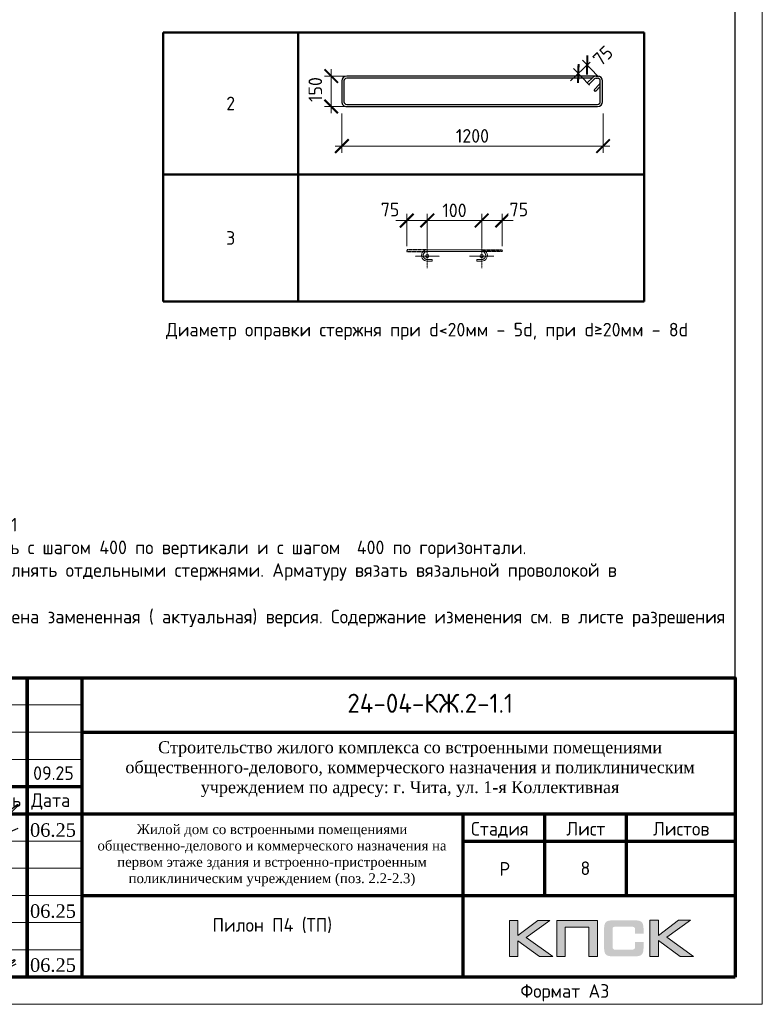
# Model space of a CAD drawing. Header units: millimetres. Extents: x 376598 to 1249954, y -318491 to -22134.
# Tile 104 of 256: x 693413 to 707053, y -317679 to -299588. Entities that reach past the tile are written whole.
import ezdxf
from ezdxf.enums import TextEntityAlignment as Align

# ---------------------------------------------------------------- set-up
doc = ezdxf.new("R2010")
doc.units = ezdxf.units.MM
doc.linetypes.add('CENTER2', pattern=[28.575, 19.05, -3.175, 3.175, -3.175])
doc.linetypes.add('GOST2.303 4', pattern=[7, 5, -2, 0])
for name, color, linetype in [('PDF _S_NET_PROFILE_AXIS', 7, 'Continuous'), ('PDF7_Text', 7, 'Continuous'), ('PDF8_Text', 7, 'Continuous'), ('Рамка печать', 7, 'Continuous'), ('ТОЛСТЫЕ_ОСНОВНЫЕ', 6, 'Continuous')]:
    doc.layers.add(name, color=color, linetype=linetype)
for name, color, linetype, lineweight in [('Арм_шпильки', 143, 'Continuous', 18), ('Выноски', 20, 'Continuous', 20), ('Каркасы ригель', 3, 'Continuous', 0), ('Осевая', 10, 'CENTER2', 20), ('подоснова', 151, 'Continuous', 5), ('поз.', 2, 'Continuous', 25), ('размер', 1, 'Continuous', 25), ('РАЗМЕРЫ', 1, 'Continuous', 9), ('Рамка', 7, 'Continuous', 70), ('Текст', 7, 'Continuous', 25), ('ТОНКИЕ', 7, 'Continuous', 9)]:
    doc.layers.add(name, color=color, linetype=linetype, lineweight=lineweight)
doc.styles.add('GOST 2.304', font='CS_Gost2304.shx')
doc.styles.add('GOST-2.304_Type-B', font='GOST_Common.ttf')
doc.styles.add('PDF Times New Roman', font='times.ttf')
doc.styles.add('style1', font='GOST_Common.ttf', dxfattribs={"height": 500})
doc.styles.add('ГОСТ', font='GOST_Common.ttf')
doc.dimstyles.new('мой', dxfattribs={"dimscale": 100, "dimtxt": 2.5, "dimasz": 2.5, "dimexe": 1.25, "dimexo": 0.625, "dimtad": 1, "dimdec": 0, "dimtxsty": 'GOST-2.304_Type-B', "dimblk": 'ARCHTICK', "dimcen": 2.5, "dimdle": 2, "dimaunit": 1, "dimadec": 1, "dimazin": 2, "dimtfac": 1, "dimtdec": 0, "dimtmove": 1, "dimatfit": 3, "dimfxl": 1, "dimtfill": 1, "dimlwd": -1, "dimlwe": -1, "dimarcsym": 0})
doc.dimstyles.new('мой 25', dxfattribs={"dimscale": 100, "dimtxt": 2.5, "dimasz": 2.5, "dimexe": 1.25, "dimexo": 0.625, "dimtad": 1, "dimdec": 0, "dimlfac": 0.5, "dimtxsty": 'GOST-2.304_Type-B', "dimblk": 'ARCHTICK', "dimcen": 2.5, "dimdle": 1.25, "dimaunit": 1, "dimadec": 1, "dimazin": 2, "dimtfac": 1, "dimtdec": 0, "dimtmove": 1, "dimatfit": 3, "dimfxl": 6, "dimfxlon": 1, "dimtfill": 1, "dimlwd": -1, "dimlwe": -1, "dimarcsym": 0})
doc.dimstyles.new('СПДС', dxfattribs={"dimscale": 100, "dimtxt": 2.5, "dimasz": 2.5, "dimexe": 1.25, "dimexo": 0, "dimtad": 1, "dimdec": 0, "dimtxsty": 'GOST-2.304_Type-B', "dimblk": 'ARCHTICK', "dimcen": 2.5, "dimdle": 2, "dimadec": 0, "dimazin": 2, "dimtfac": 0.75, "dimtdec": 0, "dimtmove": 1, "dimatfit": 3, "dimfxl": 1, "dimtolj": 1, "dimarcsym": 1})

# ---------------------------------------------------------------- blocks, each defined once
blk = doc.blocks.new('*T461')
at = {"layer": 'Выноски', "color": 0, "linetype": 'ByBlock', "lineweight": 50, "transparency": 16777216}
for p, q in [((0, 0), (8834, 0)), ((0, 0), (0, -4943)), ((2484, 0), (2484, -4943)), ((8834, 0), (8834, -4943)), ((0, -2606), (8834, -2606)), ((0, -4943), (8834, -4943))]:
    blk.add_line(p, q, dxfattribs=at)
at = {"layer": 'Выноски', "color": 0, "transparency": 16777216, "char_height": 250, "width": 2183.67, "attachment_point": 5, "style": 'GOST-2.304_Type-B'}
for s, insert in [('2', (1242, -1303)), ('3', (1242, -3774))]:
    blk.add_mtext(s, dxfattribs=dict(at, insert=insert))
blk = doc.blocks.new('*U25')
for p, q in [((-8, 0), (-7, 7.2)), ((-7, -7.2), (-8, 0)), ((-7, 7.2), (-4.2, 14)), ((-4.2, 14), (0.2, 19.8)), ((0.2, 19.8), (6, 24.2)), ((6, 24.2), (12.8, 27)), ((12.8, 27), (20, 28)), ((44, 28), (20, 28)), ((20, 20), (44, 20)), ((44, 20), (44, 28)), ((262.7, 28), (286.7, 28)), ((262.7, 20), (262.7, 28)), ((286.7, 20), (262.7, 20)), ((293.9, 27), (286.7, 28)), ((300.7, 24.2), (293.9, 27)), ((306.5, 19.8), (300.7, 24.2)), ((310.9, 14), (306.5, 19.8)), ((313.7, 7.2), (310.9, 14)), ((314.7, 0), (313.7, 7.2)), ((-4.2, -14), (-7, -7.2)), ((0.2, -19.8), (-4.2, -14)), ((6, -24.2), (0.2, -19.8)), ((12.8, -27), (6, -24.2)), ((20, -28), (12.8, -27)), ((20, -28), (286.7, -28)), ((286.7, -28), (293.9, -27)), ((293.9, -27), (300.7, -24.2)), ((300.7, -24.2), (306.5, -19.8)), ((306.5, -19.8), (310.9, -14)), ((310.9, -14), (313.7, -7.2)), ((313.7, -7.2), (314.7, 0))]:
    blk.add_line(p, q)
at = {"color": 0, "linetype": 'ByBlock', "lineweight": -2}
for p, q in [((0, 0), (0.7, 5.2)), ((0.7, 5.2), (2.7, 10)), ((2.7, 10), (5.9, 14.1)), ((5.9, 14.1), (10, 17.3)), ((10, 17.3), (14.8, 19.3)), ((14.8, 19.3), (20, 20)), ((291.8, 19.3), (286.7, 20)), ((296.7, 17.3), (291.8, 19.3)), ((300.8, 14.1), (296.7, 17.3)), ((304, 10), (300.8, 14.1)), ((306, 5.2), (304, 10)), ((306.7, 0), (306, 5.2)), ((0.7, -5.2), (0, 0)), ((2.7, -10), (0.7, -5.2)), ((5.9, -14.1), (2.7, -10)), ((10, -17.3), (5.9, -14.1)), ((14.8, -19.3), (10, -17.3)), ((20, -20), (14.8, -19.3)), ((20, -20), (286.7, -20)), ((286.7, -20), (291.8, -19.3)), ((291.8, -19.3), (296.7, -17.3)), ((296.7, -17.3), (300.8, -14.1)), ((300.8, -14.1), (304, -10)), ((304, -10), (306, -5.2)), ((306, -5.2), (306.7, 0))]:
    blk.add_line(p, q, dxfattribs=at)
at = {"style": 'GOST 2.304', "oblique": 15, "flags": 9}
for tag, p in [('ДИАМЕТР', (117.8, -62.2)), ('ДЛИНА', (118.1, -72.5)), ('ПОЗИЦИЯ', (118, -56.6)), ('КЛАСС', (118, -67.8)), ('МАССА', (118.7, -78.2))]:
    blk.add_attdef(tag, p, '', height=2.5, dxfattribs=at)
blk = doc.blocks.new('_ArchTick')
at = {"color": 0, "linetype": 'ByBlock', "const_width": 0.15}
blk.add_lwpolyline([(-0.5, -0.5), (0.5, 0.5)], dxfattribs=at)
blk = doc.blocks.new('*D447')
at = {"layer": 'DEFPOINTS', "color": 0, "lineweight": 0, "transparency": 16777216}
for p in [(701899, -303278), (700899, -303816), (701899, -303815)]:
    blk.add_point(p, dxfattribs=at)
at = {"layer": 'РАЗМЕРЫ', "color": 0, "linetype": 'Continuous', "transparency": 16777216}
for p, q in [((700899, -303753), (700899, -303153)), ((701899, -303752), (701899, -303153)), ((700699, -303278), (702099, -303278))]:
    blk.add_line(p, q, dxfattribs=at)
at = {"layer": 'РАЗМЕРЫ', "color": 0, "transparency": 16777216, "xscale": 250, "yscale": 250, "zscale": 250, "rotation": 180}
blk.add_blockref('_ArchTick', (700899, -303278), dxfattribs=at)
at = {"layer": 'РАЗМЕРЫ', "color": 0, "transparency": 16777216, "xscale": 250, "yscale": 250, "zscale": 250}
blk.add_blockref('_ArchTick', (701899, -303278), dxfattribs=at)
at = {"layer": 'РАЗМЕРЫ', "color": 0, "lineweight": 0, "transparency": 16777216, "insert": (701399, -303091), "char_height": 250, "attachment_point": 5, "style": 'GOST-2.304_Type-B', "bg_fill": 3, "box_fill_scale": 1.1, "bg_fill_color": 256, "bg_fill_true_color": 13158600, "bg_fill_transparency": 0}
blk.add_mtext('100', dxfattribs=at)
blk = doc.blocks.new('*D462')
at = {"layer": 'DEFPOINTS', "color": 0, "lineweight": 0}
for p in [(700523, -303278), (700523, -303815), (700899, -303816)]:
    blk.add_point(p, dxfattribs=at)
at = {"layer": 'РАЗМЕРЫ', "color": 0, "linetype": 'Continuous'}
for p, q in [((700523, -303752), (700523, -303153)), ((700899, -303753), (700899, -303153)), ((701099, -303278), (700323, -303278))]:
    blk.add_line(p, q, dxfattribs=at)
at = {"layer": 'РАЗМЕРЫ', "color": 0, "xscale": 250, "yscale": 250, "zscale": 250, "rotation": 180}
blk.add_blockref('_ArchTick', (700523, -303278), dxfattribs=at)
at = {"layer": 'РАЗМЕРЫ', "color": 0, "xscale": 250, "yscale": 250, "zscale": 250}
blk.add_blockref('_ArchTick', (700899, -303278), dxfattribs=at)
at = {"layer": 'РАЗМЕРЫ', "color": 0, "lineweight": 0, "insert": (700216, -303076), "char_height": 250, "attachment_point": 5, "style": 'GOST-2.304_Type-B', "bg_fill": 3, "box_fill_scale": 1.1, "bg_fill_color": 256, "bg_fill_true_color": 13158600, "bg_fill_transparency": 0}
blk.add_mtext('75', dxfattribs=at)
blk = doc.blocks.new('*D463')
at = {"layer": 'DEFPOINTS', "color": 0, "lineweight": 0}
for p in [(702275, -303278), (701899, -303816), (702275, -303815)]:
    blk.add_point(p, dxfattribs=at)
at = {"layer": 'РАЗМЕРЫ', "color": 0, "linetype": 'Continuous'}
for p, q in [((701899, -303753), (701899, -303153)), ((702275, -303752), (702275, -303153)), ((701699, -303278), (702475, -303278))]:
    blk.add_line(p, q, dxfattribs=at)
at = {"layer": 'РАЗМЕРЫ', "color": 0, "xscale": 250, "yscale": 250, "zscale": 250, "rotation": 180}
blk.add_blockref('_ArchTick', (701899, -303278), dxfattribs=at)
at = {"layer": 'РАЗМЕРЫ', "color": 0, "xscale": 250, "yscale": 250, "zscale": 250}
blk.add_blockref('_ArchTick', (702275, -303278), dxfattribs=at)
at = {"layer": 'РАЗМЕРЫ', "color": 0, "lineweight": 0, "insert": (702581, -303076), "char_height": 250, "attachment_point": 5, "style": 'GOST-2.304_Type-B', "bg_fill": 3, "box_fill_scale": 1.1, "bg_fill_color": 256, "bg_fill_true_color": 13158600, "bg_fill_transparency": 0}
blk.add_mtext('75', dxfattribs=at)
blk = doc.blocks.new('*U26')
at = {"color": 0, "linetype": 'ByBlock', "lineweight": -2}
for p, q in [((108.8, 1198.9), (12.5, 1198.9)), ((108.8, 1188.9), (12.5, 1188.9)), ((38.8, 1188.9), (60.9, 1166.9)), ((-10, 1176.4), (-10, 12.5)), ((-10, 1169.4), (-10, 1176.4)), ((22, 1128), (-3.4, 1153.5)), ((0, 1169.4), (0, 1176.4)), ((0, 1150.1), (0, 12.5)), ((3.7, 1160.6), (29.1, 1135.1)), ((53.8, 1159.8), (28.3, 1185.2)), ((60.9, 1166.9), (53.8, 1159.8)), ((121.3, 12.5), (121.3, 1176.4)), ((131.3, 12.5), (131.3, 1176.4)), ((29.1, 1135.1), (22, 1128)), ((12.5, 0), (108.8, 0)), ((12.5, -10), (108.8, -10))]:
    blk.add_line(p, q, dxfattribs=at)
for centre, radius, start, end in [((12.5, 1176.4), 22.5, 90, 180), ((12.5, 1176.4), 12.5, 90, 180), ((19.5, 1176.4), 12.5, 45, 90), ((108.8, 1176.4), 22.5, 0, 90), ((108.8, 1176.4), 12.5, 0, 90), ((12.5, 1169.4), 22.5, 180, 225), ((12.5, 1169.4), 12.5, 180, 225), ((12.5, 12.5), 22.5, 180, 270), ((12.5, 12.5), 12.5, 180, 270), ((108.8, 12.5), 12.5, 270, 0), ((108.8, 12.5), 22.5, 270, 0)]:
    blk.add_arc(centre, radius, start, end, dxfattribs=at)
at = {"style": 'GOST 2.304', "oblique": 15, "flags": 9}
for tag, p in [('ДИАМЕТР', (-52.8, -63)), ('КЛАСС', (-53, -68.7)), ('ДЛИНА', (-52.5, -73.8)), ('ПОЗИЦИЯ', (-52.3, -58)), ('МАССА', (-52.3, -78.3))]:
    blk.add_attdef(tag, p, '', height=2.5, dxfattribs=at)
blk = doc.blocks.new('*D460')
at = {"layer": 'DEFPOINTS', "color": 0, "lineweight": 0, "transparency": 16777216}
for p in [(699330, -300956), (704129, -301094), (699330, -301910)]:
    blk.add_point(p, dxfattribs=at)
at = {"layer": 'РАЗМЕРЫ', "color": 0, "linetype": 'Continuous', "transparency": 16777216}
for p, q in [((699330, -301310), (699330, -302035)), ((704129, -301310), (704129, -302035)), ((704254, -301910), (699205, -301910))]:
    blk.add_line(p, q, dxfattribs=at)
at = {"layer": 'РАЗМЕРЫ', "color": 0, "transparency": 16777216, "xscale": 250, "yscale": 250, "zscale": 250, "rotation": 180}
blk.add_blockref('_ArchTick', (699330, -301910), dxfattribs=at)
at = {"layer": 'РАЗМЕРЫ', "color": 0, "transparency": 16777216, "xscale": 250, "yscale": 250, "zscale": 250}
blk.add_blockref('_ArchTick', (704129, -301910), dxfattribs=at)
at = {"layer": 'РАЗМЕРЫ', "color": 0, "lineweight": 0, "transparency": 16777216, "insert": (701729, -301723), "char_height": 250, "attachment_point": 5, "style": 'GOST-2.304_Type-B', "bg_fill": 3, "box_fill_scale": 1.1, "bg_fill_color": 256, "bg_fill_true_color": 13158600, "bg_fill_transparency": 0}
blk.add_mtext('1200', dxfattribs=at)
blk = doc.blocks.new('*D468')
at = {"layer": 'DEFPOINTS', "color": 0, "lineweight": 0, "transparency": 16777216}
for p in [(699135, -300624), (700645, -300624), (700299, -301183)]:
    blk.add_point(p, dxfattribs=at)
at = {"layer": 'РАЗМЕРЫ', "color": 0, "linetype": 'Continuous', "transparency": 16777216}
for p, q in [((699735, -300624), (699010, -300624)), ((699135, -301308), (699135, -300499)), ((699735, -301183), (699010, -301183))]:
    blk.add_line(p, q, dxfattribs=at)
at = {"layer": 'РАЗМЕРЫ', "color": 0, "lineweight": 0, "transparency": 16777216, "insert": (698843, -300872), "char_height": 250, "attachment_point": 5, "rotation": 90, "style": 'GOST-2.304_Type-B', "bg_fill": 3, "box_fill_scale": 1.1, "bg_fill_color": 256, "bg_fill_true_color": 13158600, "bg_fill_transparency": 0}
blk.add_mtext('150', dxfattribs=at)
at = {"layer": 'РАЗМЕРЫ', "color": 0, "transparency": 16777216, "xscale": 250, "yscale": 250, "zscale": 250}
for p, rotation in [((699135, -300624), 90), ((699135, -301183), 270)]:
    blk.add_blockref('_ArchTick', p, dxfattribs=dict(at, rotation=rotation))
blk = doc.blocks.new('*U56')
at = {"layer": 'ТОЛСТЫЕ_ОСНОВНЫЕ', "color": 6}
blk.add_lwpolyline([(20, 5), (415, 5), (415, 292), (20, 292)], close=True, dxfattribs=at)
at = {"layer": 'ТОНКИЕ'}
blk.add_lwpolyline([(0, 0), (420, 0), (420, 297), (0, 297)], close=True, dxfattribs=at)
at = {"layer": 'Текст', "style": 'style1'}
blk.add_text('Формат А3', height=2.5, dxfattribs=at).set_placement((375.57, 1.2))
blk = doc.blocks.new('11')
at = {"layer": 'Выноски'}
for p, q in [((47962, 66737), (47989, 66781)), ((47989, 66781), (48016, 66806)), ((48016, 66806), (48038, 66823)), ((48038, 66823), (48060, 66786)), ((48060, 66786), (48058, 66769)), ((47885, 66608), (47944, 66700)), ((47944, 66700), (47962, 66737))]:
    blk.add_line(p, q, dxfattribs=at)
blk.add_lwpolyline([(47863, 66761), (47937, 66865), (47843, 66458), (47885, 66564), (47905, 66616), (47954, 66628), (47979, 66606), (47957, 66539), (47937, 66487), (47947, 66458), (47991, 66470), (48051, 66611), (48041, 66569), (48023, 66505), (48023, 66448), (48065, 66448), (48090, 66529), (48110, 66608), (48043, 66369), (47972, 66275), (47954, 66344), (47991, 66389), (48078, 66431), (48142, 66470), (48154, 66441), (48204, 66512), (48246, 66606), (48209, 66455), (48204, 66418), (48295, 66574), (48265, 66463), (48265, 66455), (48312, 66453), (48342, 66529), (48347, 66584), (48337, 66465), (48349, 66453), (48401, 66569), (48443, 66616), (48461, 66678), (48466, 66727), (48436, 66811), (48399, 66754), (48399, 66618), (48389, 66549), (48374, 66507), (48416, 66564), (48441, 66576), (48451, 66524), (48433, 66482), (48419, 66453), (48424, 66428), (48458, 66421)], dxfattribs=at)
blk = doc.blocks.new('яяя')
at = {"lineweight": 30}
for points in [[(345424, 110432), (345425, 110410), (345424, 110397), (345417, 110379), (345406, 110350), (345390, 110319), (345357, 110275), (345310, 110221), (345265, 110176), (345198, 110110), (345161, 110077), (345133, 110066), (345116, 110066), (345102, 110075), (345090, 110091), (345082, 110115), (345074, 110146), (345066, 110182), (345064, 110206), (345067, 110234), (345077, 110278), (345095, 110320), (345114, 110361), (345134, 110395), (345159, 110428), (345195, 110469), (345228, 110506), (345284, 110560), (345331, 110595), (345379, 110625), (345435, 110648), (345486, 110670), (345532, 110686), (345573, 110696), (345605, 110698), (345621, 110695), (345635, 110687), (345648, 110671), (345656, 110649), (345659, 110625), (345659, 110583), (345656, 110553), (345647, 110523), (345635, 110489), (345387, 110033), (345349, 109985), (345311, 109948), (345247, 109889), (345209, 109858), (345192, 109844), (345180, 109837), (345157, 109833), (345150, 109835), (345140, 109842), (345135, 109856), (345138, 109881), (345148, 109892), (345183, 109930), (345267, 110024), (345343, 110105), (345455, 110213), (345617, 110343), (345775, 110456), (345811, 110526), (345838, 110607), (345890, 110740), (345902, 110771), (345698, 110295), (345672, 110226), (345626, 110132), (345572, 110032), (345518, 109953), (345481, 109918), (345497, 110001), (345567, 110147), (345655, 110301), (345760, 110442)], [(345481, 109918), (345476, 109896), (345475, 109874), (345485, 109861), (345506, 109866), (345539, 109891), (345632, 109983), (345968, 110450), (346022, 110527), (346029, 110560), (346027, 110579), (346026, 110590), (346010, 110605), (345993, 110609), (345975, 110601), (345962, 110584), (345954, 110562), (345857, 110421), (345783, 110292), (345741, 110183), (345701, 110079), (345665, 109985), (345660, 109952), (345666, 109929), (345669, 109915), (345682, 109910), (345702, 109914), (345735, 109941), (345846, 110007), (346065, 110160), (346075, 110193), (346070, 110217), (346066, 110236), (346052, 110241), (346030, 110241), (346007, 110228), (345978, 110203), (345960, 110164), (345892, 110010), (345895, 109986), (345904, 109966), (345925, 109964), (345969, 109968), (346045, 110000), (346218, 110114), (346261, 110154), (346280, 110184), (346282, 110210), (346278, 110225), (346263, 110229), (346241, 110222), (346220, 110198), (346162, 110049), (345989, 109904), (345932, 109849), (345906, 109805), (345891, 109739), (345890, 109690), (345899, 109652), (345924, 109647), (345956, 109655), (345980, 109674), (346058, 109838), (346158, 110046), (346261, 110098), (346314, 110120), (346292, 110079), (346269, 110036), (346261, 110008), (346267, 109998), (346293, 109998), (346363, 110039), (346445, 110095), (346421, 110068), (346414, 110040), (346407, 110011), (346416, 109990), (346466, 109972), (346509, 109977), (346574, 109984), (347172, 110293)], [(346586, 109971), (346543, 109917), (346509, 109873), (346489, 109825), (346475, 109767), (346472, 109710), (346478, 109675), (346485, 109641), (346501, 109621), (346517, 109602), (346542, 109589), (346568, 109592), (346605, 109620), (346680, 109731), (346736, 109842), (346865, 110115), (346962, 110290), (346969, 110318), (346979, 110360), (347013, 110403), (347056, 110434), (347091, 110450), (347109, 110450), (347121, 110434), (347115, 110405), (347072, 110355), (347012, 110307), (346924, 110222)]]:
    blk.add_lwpolyline(points, dxfattribs=at)
blk = doc.blocks.new('штамп кж1.1')
at = {"layer": 'Рамка печать', "lineweight": 20}
h = blk.add_hatch(color=0, dxfattribs=at)
h.paths.add_polyline_path([(419458, -85094), (419234, -85094), (418867, -85370), (418867, -85094), (418712, -85094), (418712, -85757), (418867, -85757), (418867, -85466), (419264, -85757), (419512, -85757), (419019, -85406)])
h.paths.add_polyline_path([(419737, -85219), (420175, -85219), (420175, -85757), (420329, -85757), (420329, -85094), (420165, -85094), (419583, -85094), (419583, -85251), (419583, -85757), (419737, -85757)])
h.paths.add_polyline_path([(421451, -85091), (421295, -85091), (421295, -85754), (421451, -85754), (421451, -85462), (421847, -85754), (422095, -85754), (421602, -85403), (422041, -85091), (421818, -85091), (421451, -85367)])
blk.add_hatch(color=204, dxfattribs=at).paths.add_polyline_path([(421166, -85165), (421164, -85157), (421161, -85151), (421158, -85145), (421154, -85139), (421151, -85134), (421147, -85129), (421143, -85124), (421139, -85120), (421133, -85117), (421128, -85113), (421122, -85109), (421115, -85107), (421108, -85104), (421100, -85101), (421093, -85099), (421075, -85096), (421056, -85093), (421035, -85092), (421012, -85091), (420617, -85091), (420594, -85092), (420573, -85093), (420553, -85096), (420536, -85099), (420528, -85102), (420521, -85104), (420514, -85107), (420508, -85110), (420502, -85113), (420496, -85117), (420491, -85120), (420486, -85124), (420482, -85129), (420478, -85134), (420474, -85139), (420471, -85145), (420468, -85151), (420466, -85158), (420463, -85165), (420461, -85172), (420457, -85188), (420455, -85206), (420453, -85226), (420453, -85248), (420453, -85596), (420453, -85618), (420455, -85638), (420457, -85656), (420461, -85673), (420463, -85680), (420466, -85687), (420468, -85694), (420471, -85700), (420474, -85705), (420478, -85711), (420482, -85716), (420486, -85720), (420491, -85725), (420496, -85728), (420502, -85731), (420508, -85735), (420514, -85738), (420521, -85740), (420528, -85743), (420536, -85745), (420553, -85749), (420573, -85751), (420594, -85753), (420617, -85754), (421012, -85754), (421035, -85753), (421056, -85752), (421075, -85749), (421092, -85746), (421100, -85743), (421108, -85741), (421115, -85738), (421122, -85735), (421128, -85732), (421133, -85728), (421139, -85725), (421143, -85720), (421147, -85716), (421151, -85711), (421154, -85706), (421158, -85700), (421161, -85694), (421164, -85688), (421166, -85680), (421169, -85673), (421172, -85656), (421175, -85639), (421176, -85618), (421177, -85596), (421177, -85487), (421022, -85487), (421022, -85576), (421022, -85582), (421021, -85588), (421020, -85594), (421019, -85599), (421017, -85604), (421015, -85608), (421012, -85612), (421008, -85616), (421005, -85619), (421001, -85622), (420996, -85624), (420991, -85626), (420987, -85627), (420981, -85628), (420974, -85628), (420968, -85629), (420649, -85629), (420644, -85628), (420639, -85628), (420635, -85626), (420631, -85624), (420627, -85621), (420624, -85618), (420620, -85615), (420617, -85611), (420615, -85607), (420613, -85603), (420611, -85598), (420609, -85593), (420607, -85584), (420607, -85574), (420607, -85256), (420607, -85250), (420607, -85245), (420609, -85240), (420610, -85235), (420611, -85231), (420613, -85228), (420616, -85225), (420619, -85221), (420622, -85218), (420626, -85216), (420630, -85214), (420634, -85212), (420639, -85211), (420643, -85210), (420649, -85210), (420654, -85210), (420968, -85210), (420974, -85210), (420981, -85210), (420986, -85212), (420991, -85213), (420996, -85215), (421000, -85217), (421004, -85220), (421008, -85223), (421011, -85227), (421014, -85231), (421017, -85235), (421019, -85240), (421020, -85245), (421021, -85250), (421022, -85257), (421022, -85263), (421022, -85336), (421177, -85336), (421177, -85248), (421176, -85226), (421175, -85206), (421172, -85188), (421168, -85172)])
at = {"layer": 'PDF _S_NET_PROFILE_AXIS', "lineweight": 30, "elevation": 0}
blk.add_lwpolyline([(409123, -83320), (409140, -83299), (409161, -83282), (409174, -83265), (409208, -83231), (409216, -83227), (409221, -83219), (409229, -83214), (409238, -83206), (409259, -83189), (409276, -83176), (409288, -83172), (409297, -83172), (409297, -83176), (409293, -83185), (409280, -83198), (409191, -83274), (409174, -83282), (409157, -83299), (409106, -83329), (409085, -83341), (409060, -83358), (409055, -83363), (409051, -83363), (409060, -83358), (409072, -83350), (409077, -83350), (409081, -83346), (409077, -83350), (409072, -83354), (409064, -83358), (409047, -83371), (409030, -83380), (409013, -83397), (408971, -83426), (408933, -83460), (408890, -83502), (408878, -83515), (408873, -83524), (408865, -83528), (408857, -83540), (408840, -83562), (408827, -83583), (408818, -83600), (408797, -83625), (408772, -83646), (408717, -83701), (408683, -83727), (408666, -83735), (408653, -83744), (408628, -83752), (408603, -83752), (408594, -83744), (408590, -83731), (408586, -83706), (408586, -83680), (408590, -83667), (408598, -83655), (408611, -83642), (408636, -83629), (408645, -83621), (408662, -83612), (408683, -83600), (408696, -83595), (408708, -83583), (408725, -83574), (408742, -83562), (408785, -83536), (408831, -83507), (408873, -83481), (408912, -83456), (408928, -83443), (408941, -83435), (408954, -83430), (408962, -83422), (408962, -83426), (408954, -83430), (408950, -83435), (408937, -83443), (408920, -83456), (408882, -83477), (408797, -83532), (408755, -83557), (408721, -83574), (408708, -83583), (408696, -83587), (408687, -83591), (408679, -83591), (408666, -83595), (408658, -83591), (408653, -83587), (408653, -83570), (408658, -83557), (408658, -83545), (408662, -83528), (408674, -83502), (408691, -83477), (408700, -83468), (408704, -83460), (408717, -83456), (408751, -83439), (408763, -83439), (408772, -83435), (408785, -83430), (408848, -83418), (408873, -83405), (408895, -83397), (408933, -83380), (408954, -83371), (408975, -83358), (408992, -83346), (409005, -83333), (409039, -83308), (409064, -83295), (409077, -83286), (409094, -83274), (409127, -83244), (409144, -83231), (409153, -83223), (409157, -83223), (409149, -83240), (409123, -83265), (409111, -83274), (409077, -83299), (409064, -83308), (409051, -83320), (409026, -83350), (409013, -83363), (409009, -83371), (408992, -83392), (408979, -83401), (408967, -83418), (408962, -83422), (408962, -83426), (408958, -83430), (408950, -83435), (408937, -83447), (408916, -83473), (408903, -83485), (408890, -83502), (408882, -83515), (408873, -83524), (408869, -83528), (408873, -83524), (408878, -83524), (408873, -83528), (408865, -83549), (408857, -83553), (408852, -83562), (408848, -83566), (408823, -83617), (408823, -83629), (408818, -83638), (408823, -83642), (408827, -83642), (408840, -83629), (408852, -83621), (408907, -83566), (408941, -83540), (408954, -83528), (408967, -83524), (408971, -83515), (408984, -83502), (408988, -83494), (408996, -83494), (408996, -83498), (408979, -83515), (408962, -83536), (408937, -83557), (408924, -83566), (408912, -83579), (408907, -83579), (408899, -83583), (408895, -83591), (408895, -83612), (408899, -83617), (408907, -83617), (408920, -83608), (408937, -83591), (408945, -83579), (408954, -83570), (408979, -83540), (408996, -83524), (409005, -83511), (409017, -83507), (409022, -83502), (409026, -83502), (409013, -83515), (409005, -83528), (408992, -83536), (408971, -83562), (408954, -83583), (408945, -83591), (408941, -83600), (408937, -83612), (408937, -83625), (408941, -83629), (408954, -83634), (408958, -83629), (408967, -83612), (408979, -83600), (409000, -83583), (409009, -83574), (409022, -83574), (409026, -83583), (409026, -83608), (409030, -83608), (409039, -83604), (409051, -83595), (409077, -83570), (409085, -83557), (409089, -83553), (409089, -83549), (409085, -83549), (409081, -83553), (409072, -83557), (409047, -83574), (409017, -83595), (408979, -83621), (408971, -83625), (408958, -83629), (408950, -83638), (408933, -83663), (408924, -83684), (408903, -83722), (408886, -83765), (408865, -83811), (408848, -83862), (408840, -83883), (408827, -83909), (408827, -83921), (408831, -83921), (408835, -83917), (408840, -83909), (408848, -83896), (408852, -83888), (408861, -83875), (408886, -83841), (408903, -83816), (408924, -83782), (408954, -83748), (408984, -83706), (409043, -83625), (409077, -83583), (409106, -83545), (409132, -83511), (409157, -83481), (409174, -83456), (409195, -83430), (409229, -83388), (409263, -83350), (409305, -83308), (409394, -83214), (409441, -83172), (409479, -83130), (409517, -83092), (409551, -83062), (409580, -83037), (409606, -83016), (409627, -82999), (409644, -82986), (409657, -82977), (409665, -82969), (409674, -82969), (409674, -82965), (409682, -82960), (409682, -82982), (409674, -82994), (409665, -83003), (409661, -83011), (409563, -83109), (409538, -83138), (409504, -83168), (409318, -83354), (409242, -83422), (409187, -83477), (409178, -83490), (409170, -83498), (409161, -83502), (409157, -83507), (409157, -83511), (409161, -83511), (409170, -83507), (409182, -83494), (409212, -83477), (409225, -83464), (409238, -83460), (409246, -83452), (409263, -83443), (409276, -83443), (409276, -83452), (409267, -83468), (409259, -83481), (409242, -83502), (409238, -83515), (409233, -83524), (409229, -83528), (409229, -83532), (409238, -83540), (409242, -83536), (409246, -83536), (409254, -83532), (409267, -83524), (409318, -83485), (409356, -83460), (409381, -83452), (409386, -83452), (409390, -83456), (409390, -83494), (409394, -83507), (409398, -83515), (409407, -83519), (409415, -83515), (409424, -83515), (409449, -83507), (409492, -83490), (409521, -83477), (409551, -83460), (409593, -83443), (409635, -83422), (409690, -83397)], dxfattribs=at)
at = {"layer": 'Рамка', "color": 7}
for p, q in [((405358, -83134), (405358, -80634)), ((407358, -83134), (407358, -80634)), ((410858, -81634), (422858, -81634)), ((404358, -82634), (410858, -82634)), ((404358, -83134), (422858, -83134)), ((419358, -83134), (419358, -84634)), ((420858, -83134), (420858, -84634)), ((417858, -83634), (422858, -83634)), ((417858, -83634), (422858, -83634)), ((410858, -84634), (422858, -84634))]:
    blk.add_line(p, q, dxfattribs=at)
at = {"layer": 'Рамка'}
for p, q in [((406358, -86134), (406358, -80634)), ((408358, -86134), (408358, -80634)), ((408358, -80634), (408358, -86134)), ((409858, -80634), (409858, -86134)), ((409858, -86134), (409858, -80634)), ((410858, -80634), (410858, -86134)), ((417858, -83134), (417858, -86134))]:
    blk.add_line(p, q, dxfattribs=at)
at = {"layer": 'Рамка', "color": 7, "lineweight": 15}
for p, q in [((404358, -81134), (410858, -81134)), ((404358, -81634), (410858, -81634)), ((404358, -82134), (410858, -82134)), ((404358, -83634), (410858, -83634)), ((404358, -84134), (410858, -84134)), ((404358, -84634), (410858, -84634)), ((404358, -85134), (410858, -85134)), ((404358, -85634), (410858, -85634))]:
    blk.add_line(p, q, dxfattribs=at)
at = {"layer": 'Рамка'}
blk.add_lwpolyline([(422858, -86134), (404358, -86134), (404358, -80634), (422858, -80634)], close=True, dxfattribs=at)
at = {"layer": 'Рамка печать', "color": 0, "lineweight": 20}
for points in [[(418712, -85757), (418712, -85094), (418867, -85094), (418867, -85370), (419234, -85094), (419458, -85094), (419019, -85406), (419512, -85757), (419264, -85757), (418867, -85466), (418867, -85757), (418712, -85757)], [(419737, -85757), (419737, -85219), (420175, -85219), (420175, -85757), (420329, -85757), (420329, -85094), (420165, -85094), (419583, -85094), (419583, -85251), (419583, -85757), (419737, -85757)], [(421295, -85754), (421295, -85091), (421451, -85091), (421451, -85367), (421818, -85091), (422041, -85091), (421602, -85403), (422095, -85754), (421847, -85754), (421451, -85462), (421451, -85754), (421295, -85754)]]:
    blk.add_lwpolyline(points, close=True, dxfattribs=at)
at = {"color": 2, "lineweight": 60, "xscale": 0.5, "yscale": 0.5, "zscale": 0.5}
blk.add_blockref('яяя', (236070, -141038), dxfattribs=at)
at = {"layer": 'Выноски', "color": 0}
blk.add_blockref('11', (360773, -151499), dxfattribs=at)
at = {"layer": 'PDF7_Text', "char_height": 248, "attachment_point": 7, "style": 'PDF Times New Roman'}
for s, insert in [('Патрушев', (406387, -83634)), ('06.25', (409908, -83561)), ('06.25', (409908, -85050)), ('Жукова', (406466, -86056)), ('06.25', (409908, -86042))]:
    blk.add_mtext(s, dxfattribs=dict(at, insert=insert))
at = {"layer": 'PDF7_Text', "insert": (410912, -84467), "char_height": 180, "width": 6881.02, "attachment_point": 7, "style": 'PDF Times New Roman'}
blk.add_mtext('\\pxqc;Жилой дом со встроенными помещениями общественно-делового и коммерческого назначения на первом этаже здания и встроенно-пристроенным поликлиническим учреждением (поз. 2.2-2.3)', dxfattribs=at)
at = {"layer": 'PDF7_Text', "insert": (406426, -85084), "char_height": 247.95, "attachment_point": 7, "style": 'PDF Times New Roman'}
blk.add_mtext_dynamic_manual_height_columns('{\\C256;Куликов}', width=2000, gutter_width=1250, heights=[0], dxfattribs=at)
at = {"layer": 'PDF8_Text', "char_height": 248, "attachment_point": 7, "style": 'PDF Times New Roman'}
for s, insert in [('ГИП', (404451, -83561)), ('Исполнит.', (404432, -85007)), ('Н.контр.', (404445, -86056))]:
    blk.add_mtext(s, dxfattribs=dict(at, insert=insert))
at = {"layer": 'Текст', "color": 7, "style": 'ГОСТ'}
blk.add_text('24-04-КЖ.2-1.1', height=350, dxfattribs=at).set_placement((417259, -81103), align=Align.MIDDLE_CENTER)
for s, p in [('Изм.', (404522, -82993)), ('Лист', (406493, -82996)), ('N док.', (407423, -82993)), ('Подпись', (408507, -83008)), ('Дата', (409929, -83008)), ('Стадия', (418009, -83534)), ('Лист', (419758, -83534)), ('Листов', (421350, -83534)), ('Р', (418530, -84272))]:
    blk.add_text(s, height=250, dxfattribs=at).set_placement(p)
at = {"layer": 'Текст', "color": 7, "style": 'ГОСТ', "width": 0.9}
blk.add_text('Кол.уч.', height=250, dxfattribs=at).set_placement((405423, -82992))
at = {"layer": 'Текст', "color": 7, "insert": (411117, -81801), "char_height": 220, "attachment_point": 1, "style": 'ГОСТ'}
blk.add_mtext_dynamic_manual_height_columns('\\pxqc;{\\fTimes New Roman|b0|i0|c204|p18;\\C256;Строительство жилого комплекса со встроенными помещениями общественного-делового, коммерческого назначения и поликлиническим учреждением по адресу: г. Чита, ул. 1-я Коллективная}', width=11543.07, gutter_width=12.5, heights=[0], dxfattribs=at)
blk = doc.blocks.new('*T469')
at = {"layer": 'Каркасы ригель', "color": 0, "linetype": 'ByBlock', "lineweight": -2, "transparency": 16777216}
for p, q in [((0, 0), (1500, 0)), ((0, -1000), (1500, -1000))]:
    blk.add_line(p, q, dxfattribs=at)
at = {"layer": 'Каркасы ригель', "color": 0, "linetype": 'ByBlock', "lineweight": 50, "transparency": 16777216}
for p, q in [((0, 0), (0, -1000)), ((1500, 0), (1500, -1000))]:
    blk.add_line(p, q, dxfattribs=at)
at = {"layer": 'Каркасы ригель', "color": 0, "linetype": 'Continuous', "lineweight": 0, "transparency": 16777216, "insert": (750, -500), "char_height": 250, "width": 1000, "attachment_point": 5, "style": 'ГОСТ'}
blk.add_mtext('8', dxfattribs=at)

msp = doc.modelspace()

# ---------------------------------------------------------------- linework, layer by layer
at = {"layer": 'Осевая', "ltscale": 0.1}
for p, q in [((701122.8, -303931.4), (700674.5, -303931.4)), ((702122.7, -303931.4), (701674.5, -303931.4))]:
    msp.add_line(p, q, dxfattribs=at)

# ---------------------------------------------------------------- block references
for name, p in [('*T461', (696046.5, -299824.3)), ('*T469', (703053, -314678.9))]:
    msp.add_blockref(name, p)
at = {"lineweight": 30, "xscale": 3.959999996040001, "yscale": 3.959999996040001, "zscale": 3.959999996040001, "rotation": 269.9999999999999}
msp.add_blockref('*U26', (699369.5, -300663.6), dxfattribs=at)
at = {"layer": 'Арм_шпильки', "color": 3, "xscale": 3.75, "yscale": 3.75, "zscale": 3.75, "rotation": 180}
msp.add_blockref('*U25', (701973.6, -303919.8), dxfattribs=at)
at = {"layer": 'размер'}
msp.add_blockref('штамп кж1.1', (283694.7, -231044.7), dxfattribs=at)

# ---------------------------------------------------------------- texts
at = {"ltscale": 100, "char_height": 250, "width": 17398.124, "attachment_point": 1, "style": 'GOST-2.304_Type-B'}
for s, insert in [(' Диаметр оправки стержня при d<20мм - 5d, при d≥20мм - 8d', (695949.6, -305157.8)), ('\\pxi-3,l3,t3,20;1.^IОбщие примечания см. лист 1\\P2.^IШпильки поз.3 устанавливать с шагом 400 по вертикали и с шагом  400 по горизонтали.\\P3.^IАрмирование пилонов  выполнять отдельными стержнями. Арматуру вязать вязальной проволокой в каждом пересечении.', (688061.4, -308742))]:
    msp.add_mtext(s, dxfattribs=dict(at, insert=insert))
at = {"layer": 'Выноски', "color": 240, "true_color": 0xed1f24, "insert": (688140.2, -310430.6, -3100), "char_height": 250, "width": 18219.66, "attachment_point": 1, "style": 'ГОСТ'}
msp.add_mtext('\\pxi-2,l2,sm1;В выделенной области представлена замененная ( актуальная) версия. Содержание изменения см. в листе разрешения на внесение изменений', dxfattribs=at)
at = {"layer": 'Текст', "color": 7, "style": 'GOST-2.304_Type-B'}
msp.add_text('09.25', height=250, dxfattribs=at).set_placement((693660.2, -313556.3))
at = {"layer": 'Текст', "color": 7, "insert": (694553, -315678.9), "char_height": 250, "attachment_point": 1, "style": 'ГОСТ'}
msp.add_mtext_dynamic_manual_height_columns('\\pxqc;{\\C256;\\PПилон П4 (ТП) }', width=7000, gutter_width=12.5, heights=[1500], dxfattribs=at)

# ---------------------------------------------------------------- dimensions: what is measured, and where the dimension line sits
at = {"layer": 'РАЗМЕРЫ', "lineweight": 0}
msp.add_linear_dim(base=(703837, -300421.5), p1=(703878.6, -300792.9), p2=(704042.1, -300638), angle=43.44872, location=(704124.9, -300251), text='75', dimstyle='СПДС', dxfattribs=at).render()

# ---------------------------------------------------------------- next in the draw order: dimensions: what is measured, and where the dimension line sits
dim = msp.add_linear_dim(base=(699329.9, -301910.1), p1=(704129.1, -301093.8), p2=(699329.9, -300955.8), dimstyle='мой 25', override={"dimlfac": 0.25}, dxfattribs=at)
dim.commit()
dim.dimension.update_dxf_attribs({"geometry": '*D460', "text_midpoint": (701729.5, -301722.6)})
dim = msp.add_linear_dim(base=(701898.6, -303278.3), p1=(700898.7, -303815.6), p2=(701898.6, -303814.8), text='100', dimstyle='мой', dxfattribs=at)
dim.commit()
dim.dimension.update_dxf_attribs({"geometry": '*D447', "text_midpoint": (701398.6, -303090.8)})

# ---------------------------------------------------------------- next in the draw order: linework, layer by layer
at = {"layer": 'поз.', "linetype": 'GOST2.303 4', "ltscale": 0.4}
for points in [[(700898.6, -303814.8), (700522.6, -303814.8), (700522.6, -303844.8), (700897.3, -303845)], [(701898.6, -303814.8), (702274.6, -303814.8), (702274.6, -303844.8), (701899.9, -303845)]]:
    msp.add_lwpolyline(points, dxfattribs=at)

# ---------------------------------------------------------------- next in the draw order: dimensions: what is measured, and where the dimension line sits
at = {"layer": 'РАЗМЕРЫ', "lineweight": 0}
dim = msp.add_linear_dim(base=(699135.3, -300624), p1=(700299.2, -301183.4), p2=(700645, -300624), angle=90, text='150', dimstyle='мой 25', override={"dimlfac": 0.25}, dxfattribs=at)
dim.commit()
dim.dimension.update_dxf_attribs({"geometry": '*D468', "text_midpoint": (699030.1, -300872.1), "dimtype": 160})

# ---------------------------------------------------------------- next in the draw order: dimensions: what is measured, and where the dimension line sits
dim = msp.add_linear_dim(base=(700522.6, -303278.3), p1=(700898.7, -303815.6), p2=(700522.6, -303814.8), text='75', dimstyle='мой', dxfattribs=at)
dim.commit()
dim.dimension.update_dxf_attribs({"geometry": '*D462', "text_midpoint": (700215.8, -303264), "dimtype": 160})
dim = msp.add_linear_dim(base=(702274.6, -303278.3), p1=(701898.6, -303815.6), p2=(702274.6, -303814.8), angle=180, text='75', dimstyle='мой', dxfattribs=at)
dim.commit()
dim.dimension.update_dxf_attribs({"geometry": '*D463', "text_midpoint": (702581.5, -303264), "dimtype": 160})

# ---------------------------------------------------------------- next in the draw order: linework, layer by layer
at = {"layer": 'Осевая', "ltscale": 0.1}
for p, q in [((700898.7, -303707.3), (700898.7, -304155.6)), ((701898.6, -303707.3), (701898.6, -304155.6))]:
    msp.add_line(p, q, dxfattribs=at)
at = {"layer": 'подоснова'}
for centre in [(700898.7, -303931.4), (701898.6, -303931.4)]:
    msp.add_circle(centre, 32, dxfattribs=at)

# ---------------------------------------------------------------- next in the draw order: block references
at = {"xscale": 100, "yscale": 100, "zscale": 100}
msp.add_blockref('*U56', (665053, -317678.9), dxfattribs=at)

doc.saveas('drawing.dxf')
